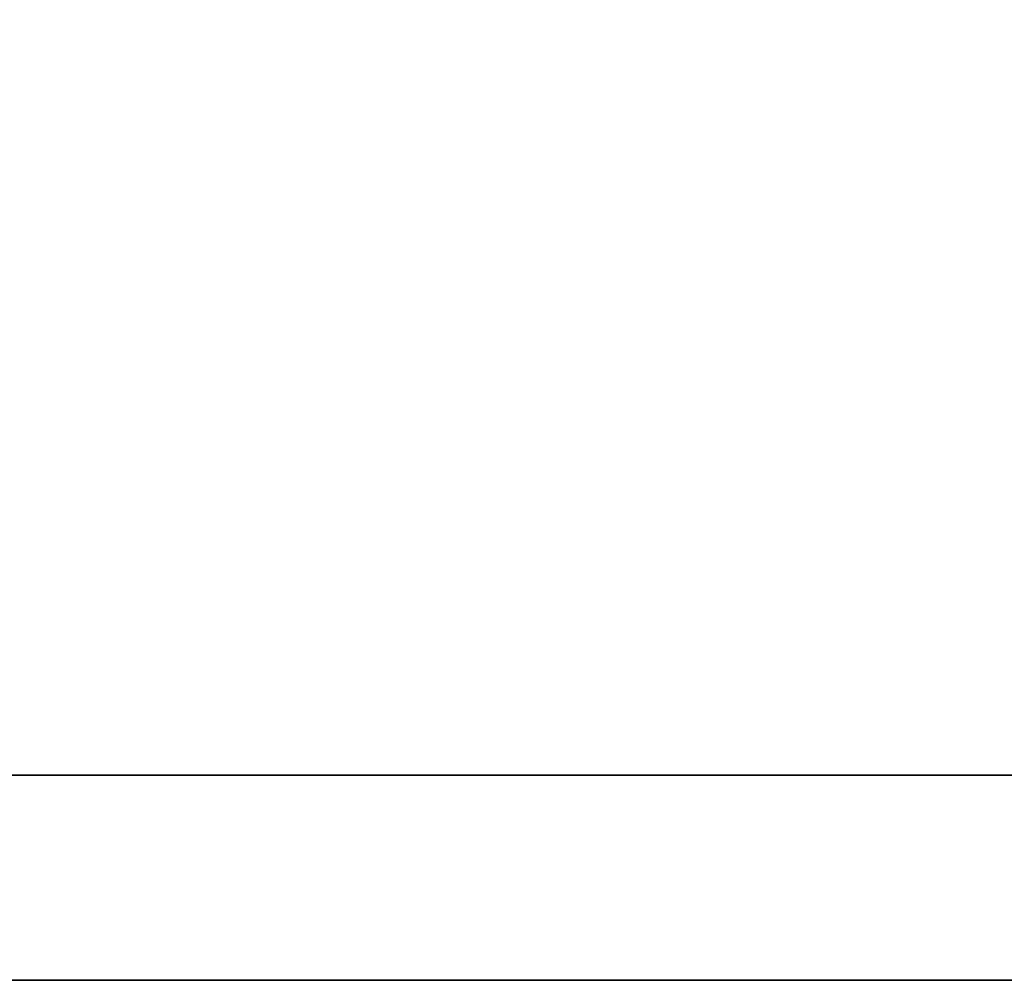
# Model space of a CAD drawing. Header units: inches. Extents: x 17 to 190, y 49 to 140.
# Tile 15 of 55: x 162.57 to 163.069, y 91.118 to 91.605. Entities that reach past the tile are written whole.
import ezdxf

# ---------------------------------------------------------------- set-up
doc = ezdxf.new("R2010")
doc.units = ezdxf.units.IN
doc.header["$LTSCALE"] = 0.1
doc.layers.add('DIM', color=4, linetype='Continuous')
doc.layers.add('layer 1', color=7, linetype='Continuous')

# ---------------------------------------------------------------- blocks, each defined once
blk = doc.blocks.new('TBI MOTION logo(完整正式版)')
at = {"layer": 'layer 1', "color": 22, "lineweight": 35}
blk.add_open_spline([(75.90875, -9.47875), (75.90875, -9.47875), (75.90875, -12.28625), (75.90875, -12.28625), (75.90875, -12.28625), (75.90875, -12.28625), (75.90875, -12.47875), (75.90875, -12.47875), (75.90875, -12.47875), (75.90875, -12.47875), (75.71625, -12.47875), (75.71625, -12.47875), (75.71625, -12.47875), (75.71625, -12.47875), (-88.32875, -12.47875), (-88.32875, -12.47875), (-88.32875, -12.47875), (-88.32875, -12.47875), (-88.32875, -13.29375), (-88.32875, -13.29375), (-88.32875, -13.29375), (-88.32875, -13.29375), (82.89125, -13.29375), (82.89125, -13.29375), (82.89125, -13.29375), (82.89125, -13.29375), (75.90875, -9.47875), (75.90875, -9.47875)], degree=3, knots=[0, 0, 0, 0, 0.1428571, 0.1428571, 0.1428571, 0.1428571, 0.2857143, 0.2857143, 0.2857143, 0.2857143, 0.4285714, 0.4285714, 0.4285714, 0.4285714, 0.5714286, 0.5714286, 0.5714286, 0.5714286, 0.7142857, 0.7142857, 0.7142857, 0.7142857, 0.8571429, 0.8571429, 0.8571429, 0.8571429, 1, 1, 1, 1], dxfattribs=at)

msp = doc.modelspace()

# ---------------------------------------------------------------- block references
at = {"layer": 'DIM', "color": 7, "xscale": 0.1277045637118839, "yscale": 0.1277045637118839, "zscale": 0.1277045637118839}
msp.add_blockref('TBI MOTION logo(完整正式版)', (160.07526, 92.81546), dxfattribs=at)

doc.saveas('drawing.dxf')
